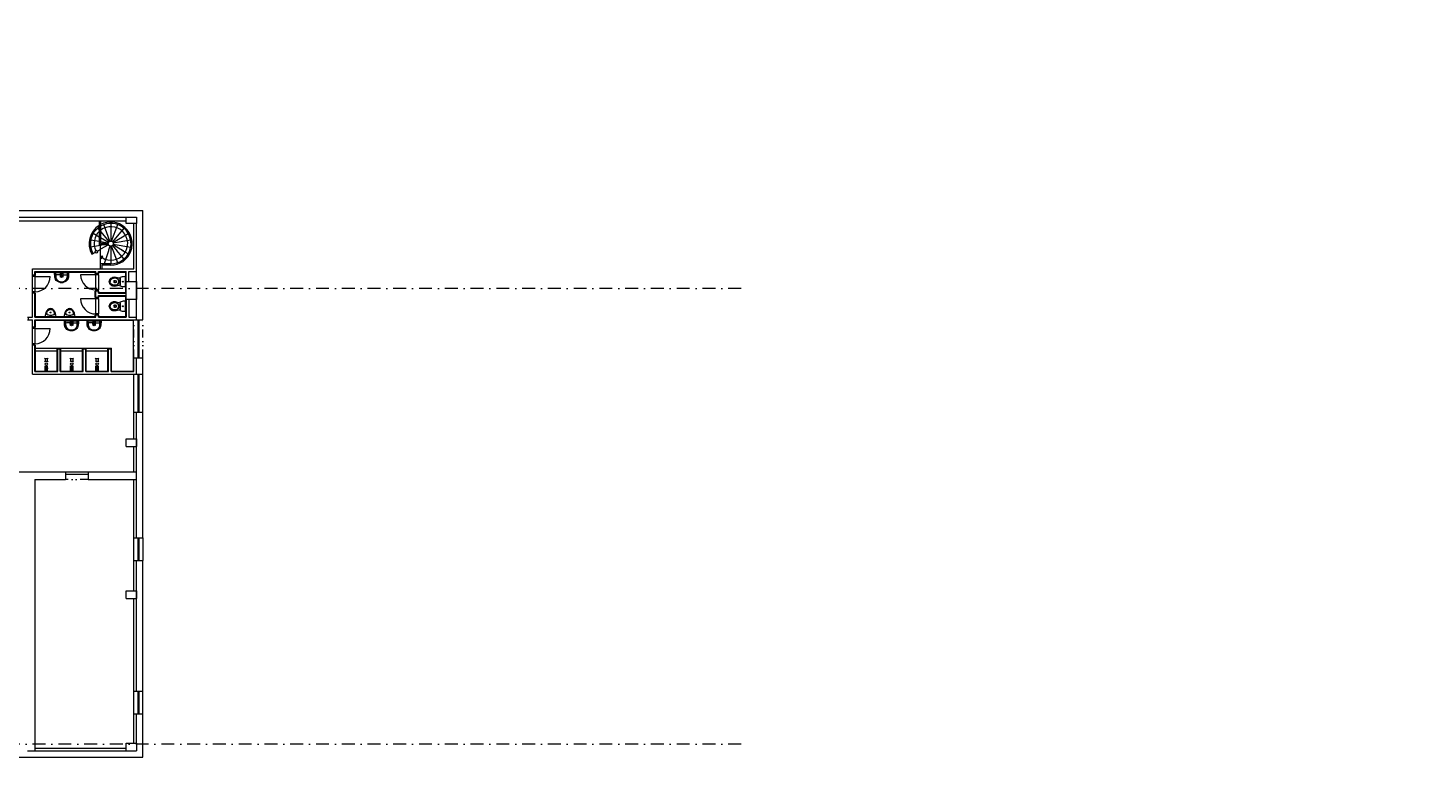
# Model space of a CAD drawing. Header units: millimetres. Extents: x -916886 to 3713765, y -2985421 to 1675785.
# Tile 83 of 256: x 975287 to 1030500, y 26900 to 55655. Entities that reach past the tile are written whole.
import ezdxf
from ezdxf import colors
from ezdxf.entities.mleader import LeaderData, LeaderLine
from ezdxf.math import Vec2, Vec3

# ---------------------------------------------------------------- set-up
doc = ezdxf.new("R2010")
doc.units = ezdxf.units.MM
doc.linetypes.add('DASHDOT', pattern=[25.4, 12.7, -6.35, 0, -6.35])
doc.linetypes.add('DIVIDE', pattern=[31.75, 12.7, -6.35, 0, -6.35, 0, -6.35])
for name, color, linetype, lineweight in [('___vedl obj', 7, 'Continuous', 30), ('A99_N_kce-pohl', 1, 'Continuous', 9), ('A99_N_txt-popis-50 @ 200', 240, 'Continuous', 9)]:
    doc.layers.add(name, color=color, linetype=linetype, lineweight=lineweight)
doc.styles.add('A99_popis', font='isocpeur.ttf')

# ---------------------------------------------------------------- blocks, each defined once
blk = doc.blocks.new('pisoar')
at = {"layer": '___vedl obj', "linetype": 'ByBlock', "lineweight": 5}
blk.add_line((215, 0), (-215, 0), dxfattribs=at)
blk.add_circle((-1, -163), 19.4, dxfattribs=at)
for centre, radius, start, end in [((-146, -13), 361, 326.5782, 1.989), ((142, -17), 358, 177.2027, 217.386), ((-155, -139), 36.9, 131.2946, 209.5532), ((-67, -236), 167, 97.4614, 131.973), ((-88, -140), 69.7, 108.3417, 214.8562), ((11, -105), 173, 205.5872, 247.0307), ((20, -119), 199, 215.3972, 246.5641), ((-1, -490), 429, 78.2478, 101.886), ((0, -177), 138, 244.7705, 295.2295), ((0, -151), 127, 243.3513, 296.6487), ((-37, -79), 208, 297.0126, 332.0165), ((-8, -132), 182, 291.4216, 334.2065), ((64, -240), 172, 53.935, 82.4618), ((89, -141), 68.5, 327.9013, 75.8457), ((147, -139), 42.2, 345.2975, 64.2538)]:
    blk.add_arc(centre, radius, start, end, dxfattribs=at)

msp = doc.modelspace()

# ---------------------------------------------------------------- linework, layer by layer
at = {"layer": 'A99_N_kce-pohl', "color": 7, "ltscale": 2}
for p, q in [((970762.5, 48450), (979812.5, 48450)), ((974262.5, 48050), (979162.5, 48050)), ((976462.5, 43000), (976562.5, 43000)), ((977462.5, 43000), (977562.5, 43000)), ((978462.5, 43000), (978562.5, 43000)), ((979462.5, 34650), (979812.5, 34650)), ((979162.5, 27450), (979562.5, 27450)), ((979162.5, 27150), (979162.5, 27450)), ((979162.5, 27150), (979562.5, 27150)), ((979562.5, 27450), (979562.5, 27150))]:
    msp.add_line(p, q, dxfattribs=at)
at = {"layer": 'A99_N_kce-pohl', "color": 7}
for p, q in [((973512.5, 48200), (979162.5, 48200)), ((978100.4, 47409.8), (977858.3, 47549.6)), ((978036.9, 47762), (978100.4, 47686.3)), ((978516.2, 47244), (978276.7, 47901.7)), ((978550.3, 47950), (978550.4, 47250)), ((978584.6, 47244), (978824.1, 47901.8)), ((978100.4, 47231.6), (977763.3, 47292.7)), ((975582.5, 43020), (976442.5, 43020)), ((975582.5, 42920), (976442.5, 42920)), ((975963.8, 42610), (975944.3, 42630)), ((976080.7, 42630), (976061.2, 42610)), ((976442.5, 43020), (976582.5, 43020)), ((976582.5, 43020), (977442.5, 43020)), ((976582.5, 42920), (977442.5, 42920)), ((976963.8, 42610), (976944.3, 42630)), ((977080.7, 42630), (977061.2, 42610)), ((977442.5, 43020), (977582.5, 43020)), ((977582.5, 43020), (978442.5, 43020)), ((977582.5, 42920), (978442.5, 42920)), ((977963.8, 42610), (977944.3, 42630)), ((978080.7, 42630), (978061.2, 42610)), ((978442.5, 43020), (978582.5, 43020)), ((979462.5, 42650), (979812.5, 42650)), ((975963.8, 42510), (975944.3, 42490)), ((976080.7, 42490), (976061.2, 42510)), ((976963.8, 42510), (976944.3, 42490)), ((977080.7, 42490), (977061.2, 42510)), ((977963.8, 42510), (977944.3, 42490)), ((978080.7, 42490), (978061.2, 42510)), ((979462.5, 35550), (979812.5, 35550)), ((979462.5, 34650), (979462.5, 35550)), ((979612.5, 35550), (979612.5, 34650)), ((979662.5, 35550), (979662.5, 34650)), ((979812.5, 35550), (979812.5, 34650)), ((979462.5, 28600), (979812.5, 28600)), ((979462.5, 27450), (979462.5, 28600)), ((979562.5, 27450), (979562.5, 28600)), ((979812.5, 26900), (979812.5, 28600)), ((975262.5, 27150), (975562.5, 27150)), ((975562.5, 27250), (979162.5, 27250)), ((975562.5, 27250), (975562.5, 27150)), ((975562.5, 27150), (979162.5, 27150)), ((967162.5, 26900), (979812.5, 26900))]:
    msp.add_line(p, q, dxfattribs=at)
at = {"layer": 'A99_N_kce-pohl', "color": 7, "linetype": 'DASHDOT', "ltscale": 40}
msp.add_line((1003412.1, 27400), (820042.5, 27400), dxfattribs=at)
at = {"layer": 'A99_N_kce-pohl', "color": 7, "ltscale": 2}
msp.add_lwpolyline([(979162.5, 48200), (979562.5, 48200), (979562.5, 47950), (979162.5, 47950)], close=True, dxfattribs=at)
at = {"layer": 'A99_N_kce-pohl', "color": 7}
for points in [[(976062.5, 42610), (975962.5, 42610), (975962.5, 42510), (976062.5, 42510)], [(977062.5, 42610), (976962.5, 42610), (976962.5, 42510), (977062.5, 42510)], [(978062.5, 42610), (977962.5, 42610), (977962.5, 42510), (978062.5, 42510)]]:
    msp.add_lwpolyline(points, close=True, dxfattribs=at)
for centre in [(976012.5, 42398.1), (977012.5, 42398.1), (978012.5, 42398.1)]:
    msp.add_circle(centre, 50, dxfattribs=at)

# ---------------------------------------------------------------- leaders
at = {"layer": 'A99_N_txt-popis-50 @ 200', "lineweight": 9}
ml = msp.add_multileader_mtext('Standard', dxfattribs=at)
ml.set_content('\\A1;{\\C256;výměna sekčních vrat}', color=1, style='A99_popis')
ml.set_leader_properties(color=256, linetype='ByLayer', lineweight=-1)
ml.build(insert=Vec2(0, 0))
ml.multileader.update_dxf_attribs({"dogleg_length": 1, "arrow_head_size": 200, "scale": 200})
ctx = ml.context
ctx.base_point, ctx.scale, ctx.char_height, ctx.arrow_head_size, ctx.landing_gap_size, ctx.plane_origin = Vec3(310090, 55375), 200, 400, 200, 250, Vec3(309735, 46339.2)
notes = []
notes.append((ctx, [(0, (1, 1, 0), (309445, 55375), (1, 0), 645, [(0, [(305790, 55375)], 0, [])])]))
ctx.mtext.insert, ctx.mtext.width, ctx.mtext.defined_height, ctx.mtext.flow_direction = Vec3(310340, 55575.2), 3570.166, 1693.3, 5
ctx.mtext.has_bg_fill, ctx.mtext.bg_color, ctx.mtext.bg_scale_factor, ctx.mtext.bg_transparency, ctx.mtext.use_window_bg_color = 1, -1073741824, 1, 0, 1
ml = msp.add_multileader_mtext('Standard', dxfattribs=at)
ml.set_content('\\A1;{\\C256;osazení nových dveří (požární únik)}', color=1, style='A99_popis')
ml.set_leader_properties(color=256, linetype='ByLayer', lineweight=-1)
ml.build(insert=Vec2(0, 0))
ml.multileader.update_dxf_attribs({"dogleg_length": 6.4, "arrow_head_size": 200, "scale": 200})
ctx = ml.context
ctx.base_point, ctx.scale, ctx.char_height, ctx.arrow_head_size, ctx.landing_gap_size, ctx.plane_origin = Vec3(9575, 51055), 200, 400, 200, 400, Vec3(8542.5, 42525.8)
notes.append((ctx, [(0, (1, 1, 0), (8295, 51055), (1, 0), 1280, [(0, [(5750, 49085)], 0, [])])]))
ctx.mtext.insert, ctx.mtext.width, ctx.mtext.flow_direction = Vec3(9975, 51315), 12217.24, 5
ml = msp.add_multileader_mtext('Standard', dxfattribs=at)
ml.set_content('\\A1;{\\C256;přesun VZT clony (II. etapa)}', color=1, style='A99_popis')
ml.set_leader_properties(color=256, linetype='ByLayer', lineweight=-1)
ml.build(insert=Vec2(0, 0))
ml.multileader.update_dxf_attribs({"dogleg_length": 3.23, "arrow_head_size": 100, "scale": 200})
ctx = ml.context
ctx.base_point, ctx.scale, ctx.char_height, ctx.arrow_head_size, ctx.landing_gap_size, ctx.plane_origin = Vec3(308670, 46612.3), 200, 400, 100, 250, Vec3(304415, 38976.7)
notes.append((ctx, [(0, (1, 1, 0), (308025, 46612.3), (1, 0), 645, [(0, [(306802.5, 44515)], 0, [])])]))
ctx.mtext.insert, ctx.mtext.width, ctx.mtext.defined_height, ctx.mtext.flow_direction = Vec3(308920, 46872.3), 8159.943, 8.47, 5
ctx.mtext.has_bg_fill, ctx.mtext.bg_color, ctx.mtext.bg_scale_factor, ctx.mtext.bg_transparency, ctx.mtext.use_window_bg_color = 1, -1073741824, 1, 0, 1
ml = msp.add_multileader_mtext('Standard', dxfattribs=at)
ml.set_content('\\A1;{\\C256;dozdění otvoru po demontovaných vratech}', color=1, style='A99_popis')
ml.set_leader_properties(color=256, linetype='ByLayer', lineweight=-1)
ml.build(insert=Vec2(0, 0))
ml.multileader.update_dxf_attribs({"dogleg_length": 3.23, "arrow_head_size": 100, "scale": 200})
ctx = ml.context
ctx.base_point, ctx.scale, ctx.char_height, ctx.arrow_head_size, ctx.landing_gap_size, ctx.plane_origin = Vec3(9827.5, 43679.8), 200, 400, 100, 250, Vec3(5572.5, 36044.2)
notes.append((ctx, [(0, (1, 1, 0), (9182.5, 43679.8), (1, 0), 645, [(0, [(5615, 43679.9)], 0, [])])]))
ctx.mtext.insert, ctx.mtext.width, ctx.mtext.defined_height, ctx.mtext.flow_direction = Vec3(10077.5, 43879.8), 8772.729, 8.47, 5
ctx.mtext.has_bg_fill, ctx.mtext.bg_color, ctx.mtext.bg_scale_factor, ctx.mtext.bg_transparency, ctx.mtext.use_window_bg_color = 1, -1073741824, 1, 0, 1
ml = msp.add_multileader_mtext('Standard', dxfattribs=at)
ml.set_content('\\A1;{\\fISOCPEUR|b1|i0|c238|p34;\\C256;demolice vestavby (SO 02) - II. etapa\\P\\fISOCPEUR|b0|i0|c238|p34;(není předmětěm této projektové dokumentace)}', color=1, style='A99_popis')
ml.set_leader_properties(color=256, linetype='ByLayer', lineweight=-1)
ml.build(insert=Vec2(0, 0))
ml.multileader.update_dxf_attribs({"dogleg_length": 3.23, "arrow_head_size": 200, "scale": 200})
ctx = ml.context
ctx.base_point, ctx.scale, ctx.char_height, ctx.arrow_head_size, ctx.landing_gap_size, ctx.plane_origin = Vec3(308655, 41605), 200, 500, 200, 250, Vec3(314625, 37109)
notes.append((ctx, [(0, (1, 1, 0), (308010, 41605), (1, 0), 645, [(0, [(308010, 37735)], 0, [])])]))
ctx.mtext.insert, ctx.mtext.width, ctx.mtext.flow_direction = Vec3(308905, 41930), 17024.301, 5
ctx.mtext.has_bg_fill, ctx.mtext.bg_color, ctx.mtext.bg_scale_factor, ctx.mtext.bg_transparency, ctx.mtext.use_window_bg_color = 1, -1073741824, 1, 0, 1
ml = msp.add_multileader_mtext('Standard', dxfattribs=at)
ml.set_content('\\A1;{\\C256;vybourání otvoru pro nová vrata}', color=1, style='A99_popis')
ml.set_leader_properties(color=256, linetype='ByLayer', lineweight=-1)
ml.build(insert=Vec2(0, 0))
ml.multileader.update_dxf_attribs({"dogleg_length": 3.23, "arrow_head_size": 200, "scale": 200})
ctx = ml.context
ctx.base_point, ctx.scale, ctx.char_height, ctx.arrow_head_size, ctx.landing_gap_size, ctx.plane_origin = Vec3(306935, 36279.8), 200, 400, 200, 250, Vec3(304415, 28644.2)
notes.append((ctx, [(0, (1, 1, 0), (306290, 36279.8), (1, 0), 645, [(0, [(305650, 36279.9)], 0, [])])]))
ctx.mtext.insert, ctx.mtext.width, ctx.mtext.flow_direction = Vec3(307185, 36539.8), 4238.982, 5
ctx.mtext.has_bg_fill, ctx.mtext.bg_color, ctx.mtext.bg_scale_factor, ctx.mtext.bg_transparency, ctx.mtext.use_window_bg_color = 1, -1073741824, 1, 0, 1
ml = msp.add_multileader_mtext('Standard', dxfattribs=at)
ml.set_content('\\A1;{\\C256;dozdění okenních otvorů}', color=1, style='A99_popis')
ml.set_leader_properties(color=256, linetype='ByLayer', lineweight=-1)
ml.build(insert=Vec2(0, 0))
ml.multileader.update_dxf_attribs({"dogleg_length": 3.23, "arrow_head_size": 200, "scale": 200})
ctx = ml.context
ctx.base_point, ctx.scale, ctx.char_height, ctx.arrow_head_size, ctx.landing_gap_size, ctx.plane_origin = Vec3(307010, 33665), 200, 400, 200, 250, Vec3(310050, 22819.2)
notes.append((ctx, [(0, (1, 1, 0), (306365, 33665), (1, 0), 645, [(0, [(305550, 33665.2)], 0, [])])]))
ctx.mtext.insert, ctx.mtext.width, ctx.mtext.defined_height, ctx.mtext.flow_direction = Vec3(307260, 33865), 4425, 8.47, 5
ctx.mtext.has_bg_fill, ctx.mtext.bg_color, ctx.mtext.bg_scale_factor, ctx.mtext.bg_transparency, ctx.mtext.use_window_bg_color = 1, -1073741824, 1, 0, 1
ml = msp.add_multileader_mtext('Standard', dxfattribs=at)
ml.set_content('\\A1;{\\C256;vybourání oken a dozdění okenních otvorů}', color=1, style='A99_popis')
ml.set_leader_properties(color=256, linetype='ByLayer', lineweight=-1)
ml.build(insert=Vec2(0, 0))
ml.multileader.update_dxf_attribs({"dogleg_length": 3.23, "arrow_head_size": 200, "scale": 200})
ctx = ml.context
ctx.base_point, ctx.scale, ctx.char_height, ctx.arrow_head_size, ctx.landing_gap_size, ctx.plane_origin = Vec3(307010, 30072.5), 200, 400, 200, 250, Vec3(310050, 19226.7)
notes.append((ctx, [(0, (1, 1, 0), (306365, 30072.5), (1, 0), 645, [(0, [(305550, 30072.7)], 0, [])])]))
ctx.mtext.insert, ctx.mtext.width, ctx.mtext.defined_height, ctx.mtext.flow_direction = Vec3(307260, 30272.5), 4425, 8.47, 5
ctx.mtext.has_bg_fill, ctx.mtext.bg_color, ctx.mtext.bg_scale_factor, ctx.mtext.bg_transparency, ctx.mtext.use_window_bg_color = 1, -1073741824, 1, 0, 1
for ctx, leaders in notes:
    for number, flags, end, landing, length, lines in leaders:
        leader = LeaderData()
        leader.index, (leader.has_last_leader_line, leader.has_dogleg_vector, leader.attachment_direction) = number, flags
        leader.last_leader_point, leader.dogleg_vector, leader.dogleg_length = Vec3(end), Vec3(landing), length
        for number, points, colour, breaks in lines:
            line = LeaderLine()
            line.index, line.vertices, line.color, line.breaks = number, Vec3.list(points), colors.encode_raw_color(colour), breaks
            leader.lines.append(line)
        ctx.leaders.append(leader)

# ---------------------------------------------------------------- next in the draw order: linework, layer by layer
at = {"layer": 'A99_N_kce-pohl', "color": 7}
for p, q in [((978100.4, 48050), (978100.4, 47100)), ((978150.4, 48050), (978150.4, 47150)), ((978150.4, 47626.7), (978486.2, 47226.6)), ((979064.7, 47762.8), (978614.7, 47226.6)), ((978637, 47200), (979243.3, 47550)), ((979562.5, 44150), (979562.5, 47950)), ((978150.4, 47082.1), (977757.8, 47015.5)), ((978461, 47100), (978100.4, 47100)), ((978463.8, 47200), (978150.4, 47380.9)), ((978452, 47167.8), (978150.4, 47222.5)), ((978450.4, 47150), (978150.4, 47150)), ((978463.2, 47101.2), (978150.4, 46926.4)), ((978255.9, 47100), (978150.4, 47082.1)), ((978150.4, 46150), (978150.4, 47100)), ((978519.2, 47055), (978287.1, 46350)), ((978550.4, 47050), (978550.4, 46350)), ((978824.1, 46398.2), (978584.6, 47056)), ((978614.7, 47073.4), (979064.7, 46537.2)), ((979243.3, 46750), (978637, 47100)), ((979338.3, 47288.9), (978648.9, 47167.4)), ((978648.9, 47132.6), (979338.3, 47011.1)), ((977808.4, 46729.9), (977850.9, 46753.7)), ((977939, 46803.7), (977850.9, 46753.7)), ((978150.4, 46923.7), (978026, 46853.1)), ((978235.9, 46652.4), (978150.4, 46637.7)), ((978150.4, 46637.7), (978178.6, 46545.8)), ((978178.6, 46545.8), (978235.9, 46652.4)), ((975562.5, 45900), (975462.5, 45900)), ((975462.5, 45250), (975462.5, 45850)), ((975562.5, 45900), (975582.5, 45900)), ((975562.5, 45850), (976162.5, 45850)), ((975562.5, 45850), (975562.5, 45250)), ((975582.5, 46030), (977942.5, 46030)), ((975582.5, 45899.2), (975582.5, 46030)), ((976612.5, 45920), (976412.5, 45920)), ((976537.5, 45905.4), (976687.5, 45905.4)), ((976562.5, 46030), (976562.5, 45826.9)), ((976612.5, 45920), (976812.5, 45920)), ((976662.5, 46030), (976662.5, 45826.9)), ((977962.5, 45925), (977362.5, 45925)), ((977942.5, 45974.9), (977942.5, 46030)), ((977942.5, 45974.9), (977962.5, 45975)), ((978062.5, 45975), (977962.5, 45975)), ((977962.5, 45325), (977962.5, 45925)), ((978062.5, 45975), (978082.5, 45975)), ((978062.5, 45925), (978062.5, 45325)), ((978082.5, 46030), (979142.5, 46030)), ((978082.5, 45977.5), (978082.5, 46030)), ((978550.4, 46350), (978150.4, 46350)), ((978200.4, 46300), (978200.4, 46150)), ((978550.4, 46300), (978200.4, 46300)), ((979142.5, 45220), (979142.5, 46030)), ((979262.5, 45650), (979262.5, 46050)), ((979262.5, 46050), (979562.5, 46050)), ((977942.5, 45025.2), (977942.5, 45275.7)), ((977942.5, 45275.7), (977962.5, 45275.7)), ((978062.5, 45275), (977962.5, 45275)), ((978062.5, 45275), (978082.5, 45275)), ((975562.5, 45200), (975462.5, 45200)), ((975562.5, 45200), (975582.5, 45200)), ((975582.5, 44270), (975582.5, 45200.5)), ((977962.5, 44975), (977362.5, 44975)), ((977942.5, 45025.2), (977962.5, 45025.2)), ((978062.5, 45025), (977962.5, 45025)), ((977962.5, 44375), (977962.5, 44975)), ((978062.5, 45025), (978082.5, 45025)), ((978062.5, 44975), (978062.5, 44375)), ((978082.5, 45220), (978082.5, 45272.5)), ((978082.5, 45220), (979142.5, 45220)), ((978082.5, 45080), (979142.5, 45080)), ((978082.5, 45027.5), (978082.5, 45080)), ((979142.5, 44270), (979142.5, 45080)), ((979262.5, 44950), (979262.5, 44250)), ((975312.5, 44150), (975312.5, 44250)), ((975582.5, 44270), (977942.5, 44270)), ((977942.5, 44270), (977942.5, 44325)), ((977942.5, 44325), (977962.5, 44325)), ((978062.5, 44325), (977962.5, 44325)), ((978062.5, 44325), (978082.5, 44325)), ((978082.5, 44270), (978082.5, 44325)), ((978082.5, 44270), (979142.5, 44270)), ((979262.5, 44250), (979562.5, 44250)), ((975562.5, 43850), (975462.5, 43850)), ((975462.5, 43200), (975462.5, 43800)), ((975562.5, 43800), (975562.5, 43200)), ((975562.5, 43800), (976162.5, 43800)), ((975582.5, 44130), (979442.5, 44130)), ((975582.5, 43850), (975582.5, 44130)), ((977000.5, 44020), (976800.5, 44020)), ((976925.5, 44005.4), (977075.5, 44005.4)), ((976950.5, 44130), (976950.5, 43926.9)), ((977000.5, 44020), (977200.5, 44020)), ((977050.5, 44130), (977050.5, 43926.9)), ((977892.8, 44020), (977692.8, 44020)), ((977817.8, 44005.4), (977967.8, 44005.4)), ((977842.8, 44130), (977842.8, 43926.9)), ((977892.8, 44020), (978092.8, 44020)), ((977942.8, 44130), (977942.8, 43926.9)), ((979612.5, 44150), (979612.5, 42650)), ((979662.5, 44150), (979662.5, 42650)), ((975937.5, 42243.1), (976087.5, 42243.1)), ((976937.5, 42243.1), (977087.5, 42243.1)), ((977937.5, 42243.1), (978087.5, 42243.1)), ((975562.5, 37850), (975562.5, 27250)), ((977662.5, 37850), (979462.5, 37850)), ((979462.5, 35550), (979462.5, 37850)), ((979462.5, 37850), (979562.5, 37850)), ((979562.5, 29500), (979562.5, 34650)), ((979812.5, 29500), (979812.5, 34650)), ((979462.5, 29500), (979462.5, 33150)), ((979462.5, 29500), (979812.5, 29500)), ((979462.5, 28600), (979462.5, 29500)), ((979612.5, 29500), (979612.5, 28600)), ((979662.5, 29500), (979662.5, 28600)), ((979812.5, 28600), (979812.5, 29500))]:
    msp.add_line(p, q, dxfattribs=at)
at = {"layer": 'A99_N_kce-pohl', "color": 7, "ltscale": 2}
for p, q in [((979812.5, 44150), (979812.5, 48450)), ((979462.5, 46150), (979462.5, 47950)), ((975462.5, 46150), (979462.5, 46150)), ((975462.5, 45850), (975462.5, 46150)), ((975562.5, 45850), (975462.5, 45850)), ((975562.5, 46050), (977962.5, 46050)), ((975562.5, 45850), (975562.5, 46050)), ((977962.5, 45925), (977962.5, 46050)), ((978062.5, 45925), (977962.5, 45925)), ((978062.5, 46050), (979162.5, 46050)), ((978062.5, 45925), (978062.5, 46050)), ((979162.5, 45650), (979162.5, 46050)), ((977962.5, 44975), (977962.5, 45325)), ((978062.5, 45325), (977962.5, 45325)), ((978062.5, 45200), (978062.5, 45325)), ((975462.5, 44250), (975462.5, 45250)), ((975562.5, 45250), (975462.5, 45250)), ((975562.5, 44250), (975562.5, 45250)), ((978062.5, 44975), (977962.5, 44975)), ((978062.5, 45200), (979162.5, 45200)), ((978062.5, 44975), (978062.5, 45100)), ((978062.5, 45100), (979162.5, 45100)), ((979162.5, 44950), (979162.5, 44250)), ((975262.5, 44250), (975462.5, 44250)), ((975562.5, 44250), (977962.5, 44250)), ((977962.5, 44250), (977962.5, 44375)), ((978062.5, 44375), (977962.5, 44375)), ((978062.5, 44250), (978062.5, 44375)), ((978062.5, 44250), (979162.5, 44250)), ((975262.5, 44150), (975462.5, 44150)), ((975462.5, 43800), (975462.5, 44150)), ((975562.5, 43800), (975462.5, 43800)), ((975562.5, 44150), (979812.5, 44150)), ((975562.5, 43800), (975562.5, 44150)), ((975562.5, 43850), (975582.5, 43850)), ((975562.5, 43200), (975462.5, 43200)), ((975562.5, 43150), (975462.5, 43150)), ((975562.5, 43150), (975582.5, 43150)), ((975562.5, 37850), (976762.5, 37850)), ((979462.5, 33450), (979462.5, 34650)), ((979162.5, 33450), (979562.5, 33450)), ((979162.5, 33150), (979162.5, 33450)), ((979162.5, 33150), (979562.5, 33150)), ((979562.5, 33450), (979562.5, 33150))]:
    msp.add_line(p, q, dxfattribs=at)
at = {"layer": 'A99_N_kce-pohl', "color": 7, "linetype": 'DASHDOT', "ltscale": 40}
msp.add_line((1003412.1, 45380), (822312.5, 45380), dxfattribs=at)
at = {"layer": 'A99_N_kce-pohl', "color": 7, "linetype": 'DIVIDE', "ltscale": 25}
for p, q in [((979462.5, 42650), (979462.5, 44150)), ((979812.5, 42650), (979812.5, 44150)), ((977662.5, 37850), (976762.5, 37850))]:
    msp.add_line(p, q, dxfattribs=at)
at = {"layer": 'A99_N_kce-pohl', "color": 7}
for points in [[(976550.7, 45622.8, -0.1381028), (976435.3, 45668.7, -0.2109721), (976344.5, 45831.2, -0.0228916), (976337.5, 45970.4), (976337.5, 46030), (976887.5, 46030), (976887.5, 45970.4, -0.0228916), (976880.5, 45831.2, -0.2109721), (976789.7, 45668.7, -0.1381028), (976674.3, 45622.8, -0.1001703)], [(976550.7, 45634.1, -0.1490988), (976439.7, 45686.2, -0.1821693), (976364.4, 45832.8, -0.0229309), (976357.5, 45970.4), (976357.5, 46005.8)], [(976382.5, 45890, -0.0226854), (976384.8, 46010, -0.0891119)], [(976674.3, 45634.1, 0.1490988), (976785.3, 45686.2, 0.1821693), (976860.6, 45832.8, 0.0229309), (976867.5, 45970.4), (976867.5, 46005.8)], [(976842.5, 45890, 0.02272), (976840.2, 46010, 0.0891119)], [(976550.7, 45649.6, 0.077631), (976674.3, 45649.6, 0.077631)], [(976550.7, 45634.1, 0.077631), (976674.3, 45634.1, 0.077631)], [(976550.7, 45622.8, 0.077631), (976674.3, 45622.8, 0.077631)], [(978729.2, 45612.6, -0.6348765), (978731.3, 45687.2)], [(978729.2, 44642.6, -0.6348765), (978731.3, 44717.2)], [(976938.7, 43722.8, -0.1381028), (976823.3, 43768.7, -0.2109721), (976732.5, 43931.2, -0.0228916), (976725.5, 44070.4), (976725.5, 44130), (977275.5, 44130), (977275.5, 44070.4, -0.0228916), (977268.5, 43931.2, -0.2109721), (977177.7, 43768.7, -0.1381028), (977062.3, 43722.8, -0.1001703)], [(976938.7, 43734.1, -0.1490988), (976827.7, 43786.2, -0.1821693), (976752.4, 43932.8, -0.0229309), (976745.5, 44070.4), (976745.5, 44105.8)], [(976770.5, 43990, -0.0226854), (976772.8, 44110, -0.0891119)], [(976938.7, 43749.6, 0.077631), (977062.3, 43749.6, 0.077631)], [(976938.7, 43734.1, 0.077631), (977062.3, 43734.1, 0.077631)], [(976938.7, 43722.8, 0.077631), (977062.3, 43722.8, 0.077631)], [(977062.3, 43734.1, 0.1490988), (977173.3, 43786.2, 0.1821693), (977248.5, 43932.8, 0.0229309), (977255.5, 44070.4), (977255.5, 44105.8)], [(977230.5, 43990, 0.02272), (977228.2, 44110, 0.0891119)], [(977831, 43722.8, -0.1381028), (977715.6, 43768.7, -0.2109721), (977624.8, 43931.2, -0.0228916), (977617.8, 44070.4), (977617.8, 44130), (978167.8, 44130), (978167.8, 44070.4, -0.0228916), (978160.8, 43931.2, -0.2109721), (978070.1, 43768.7, -0.1381028), (977954.6, 43722.8, -0.1001703)], [(977831, 43734.1, -0.1490988), (977720, 43786.2, -0.1821693), (977644.8, 43932.8, -0.0229309), (977637.8, 44070.4), (977637.8, 44105.8)], [(977662.8, 43990, -0.0226854), (977665.1, 44110, -0.0891119)], [(977831, 43749.6, 0.077631), (977954.6, 43749.6, 0.077631)], [(977831, 43734.1, 0.077631), (977954.6, 43734.1, 0.077631)], [(977831, 43722.8, 0.077631), (977954.6, 43722.8, 0.077631)], [(977954.6, 43734.1, 0.1490988), (978065.6, 43786.2, 0.1821693), (978140.9, 43932.8, 0.0229309), (978147.8, 44070.4), (978147.8, 44105.8)], [(978122.8, 43990, 0.02272), (978120.6, 44110, 0.0891119)]]:
    msp.add_lwpolyline(points, format="xyb", dxfattribs=at)
for points in [[(976384.8, 46010), (976357.5, 46005.8)], [(976384.8, 46010), (976840.2, 46010)], [(976840.2, 46010), (976867.5, 46005.8)], [(976772.8, 44110), (976745.5, 44105.8)], [(976772.8, 44110), (977228.2, 44110)], [(977228.2, 44110), (977255.5, 44105.8)], [(977665.1, 44110), (977637.8, 44105.8)], [(977665.1, 44110), (978120.6, 44110)], [(978120.6, 44110), (978147.8, 44105.8)]]:
    msp.add_lwpolyline(points, dxfattribs=at)
for points in [[(978926.8, 45514.4), (978764.8, 45472.7, -0.1201982), (978638.4, 45472.4, -0.223955), (978510.3, 45581.8, -0.2338796), (978510.3, 45723.2, -0.1979396), (978627.3, 45823, -0.1401719), (978764.8, 45827.3), (978926.8, 45785.7)], [(979117.5, 45472.5, -0.4484929), (979086.8, 45439.9, -0.0834908), (978933.3, 45470, -0.3122022), (978926.8, 45479.4), (978926.8, 45820.6, -0.3121755), (978933.3, 45830, -0.0834883), (979086.8, 45860.1, -0.4484929), (979117.5, 45827.5)], [(978866.7, 45647.6, -0.174099), (978838.7, 45551.6, -0.0907896), (978800.3, 45517.6, -0.124463), (978704.3, 45494.7, -0.1129211), (978608.3, 45517.3, -0.1750533), (978537.2, 45595.1, -0.2588112), (978537.2, 45704.9, -0.1718828), (978608.3, 45782.7, -0.1320879), (978704.3, 45805.3, -0.1303286), (978800.3, 45782.4, -0.2067325), (978861.3, 45702.2, -0.0655919), (978866.7, 45651.3)], [(978856.9, 45648.3, -0.2065757), (978819.4, 45544.7, -0.2052367), (978684, 45505.7, -0.1817712), (978578.4, 45551.8, -0.1942553), (978533.9, 45642.1, -0.1107989), (978544.2, 45701.3, -0.1518452), (978613, 45773.9, -0.1162941), (978704.3, 45795.3, -0.2009926), (978819.4, 45755.3, -0.1941406), (978857.5, 45654.4)], [(978696.1, 45613.3, 0.1475905), (978775, 45625.4, 0.5090978), (978775.3, 45673.4, 0.1502406), (978697.6, 45687.6, 0.8275521), (978692.4, 45613.4)], [(978926.8, 44544.4), (978764.8, 44502.7, -0.1201982), (978638.4, 44502.4, -0.223955), (978510.3, 44611.8, -0.2338796), (978510.3, 44753.2, -0.1979396), (978627.3, 44853, -0.1401719), (978764.8, 44857.3), (978926.8, 44815.7)], [(978866.7, 44677.6, -0.174099), (978838.7, 44581.6, -0.0907896), (978800.3, 44547.6, -0.124463), (978704.3, 44524.7, -0.1129211), (978608.3, 44547.3, -0.1750533), (978537.2, 44625.1, -0.2588112), (978537.2, 44734.9, -0.1718828), (978608.3, 44812.7, -0.1320879), (978704.3, 44835.3, -0.1303286), (978800.3, 44812.4, -0.2067325), (978861.3, 44732.2, -0.0655919), (978866.7, 44681.3)], [(978856.9, 44678.3, -0.2065757), (978819.4, 44574.7, -0.2052367), (978684, 44535.7, -0.1817712), (978578.4, 44581.8, -0.1942553), (978533.9, 44672.1, -0.1107989), (978544.2, 44731.3, -0.1518452), (978613, 44803.9, -0.1162941), (978704.3, 44825.3, -0.2009926), (978819.4, 44785.3, -0.1941406), (978857.5, 44684.4)], [(979117.5, 44502.5, -0.4484929), (979086.8, 44469.9, -0.0834908), (978933.3, 44500, -0.3122022), (978926.8, 44509.4), (978926.8, 44850.6, -0.3121755), (978933.3, 44860, -0.0834883), (979086.8, 44890.1, -0.4484929), (979117.5, 44857.5)], [(978696.1, 44643.3, 0.1475905), (978775, 44655.4, 0.5090978), (978775.3, 44703.4, 0.1502406), (978697.6, 44717.6, 0.8275521), (978692.4, 44643.4)]]:
    msp.add_lwpolyline(points, format="xyb", close=True, dxfattribs=at)
at = {"layer": 'A99_N_kce-pohl', "color": 7, "ltscale": 2}
msp.add_lwpolyline([(979162.5, 44950), (979162.5, 45650), (979562.5, 45650), (979562.5, 44950), (979162.5, 44950)], dxfattribs=at)
at = {"layer": 'A99_N_kce-pohl', "color": 7}
for centre, radius in [((978550.4, 47150), 100), ((977982.5, 46828.4), 50), ((976612.5, 45849), 37.5), ((976612.5, 45849), 25), ((976612.5, 45965), 20), ((979027.7, 45650), 17.1), ((979027.7, 45650), 13.6), ((979027.7, 44680), 17.1), ((979027.7, 44680), 13.6), ((977000.5, 43949), 37.5), ((977000.5, 43949), 25), ((977000.5, 44065), 20), ((977892.8, 43949), 37.5), ((977892.8, 43949), 25), ((977892.8, 44065), 20)]:
    msp.add_circle(centre, radius, dxfattribs=at)
for centre, radius, start, end in [((978553.4, 47146.5), 853.5, 122.05177, 209.21045), ((978553.4, 47146.5), 803.5, 124.3126, 209.21045), ((978548.3, 47157.2), 654.4, 133.18512, 205.78671), ((978550.9, 47149.6), 849.6, 269.97216, 118.11889), ((978550.9, 47149.6), 799.6, 269.9697, 120.05249), ((978558.7, 47157.2), 660.8, 237.80746, 128.16019), ((975562.5, 45850), 600, 270, 0), ((976579.5, 45877.9), 197.3, 176.47131, 192.11133), ((976412.5, 45890), 30, 90, 180), ((976601.7, 45858.3), 216.3, 185.79061, 216.23882), ((976623.3, 45858.3), 216.3, 323.76118, 354.20939), ((976812.5, 45890), 30, 0, 90), ((976645.5, 45877.9), 197.3, 347.88867, 3.52869), ((977962.5, 45925), 600, 180, 270), ((976598.3, 45857), 212.8, 216.48485, 257.0536), ((976626.7, 45857), 212.8, 282.9464, 323.51515), ((978747.8, 45649.4), 41.3, 113.59096, 243.23297), ((977962.5, 44975), 600, 180, 270), ((978747.8, 44679.4), 41.3, 113.59096, 243.23297), ((975562.5, 43800), 600, 270, 0), ((976967.5, 43977.9), 197.3, 176.47131, 192.11133), ((976800.5, 43990), 30, 90, 180), ((976989.7, 43958.3), 216.3, 185.79061, 216.23882), ((976986.3, 43957), 212.8, 216.48485, 257.0536), ((977014.7, 43957), 212.8, 282.9464, 323.51515), ((977011.3, 43958.3), 216.3, 323.76118, 354.20939), ((977200.5, 43990), 30, 0, 90), ((977033.5, 43977.9), 197.3, 347.88867, 3.52869), ((977859.8, 43977.9), 197.3, 176.47131, 192.11133), ((977692.8, 43990), 30, 90, 180), ((977882, 43958.3), 216.3, 185.79061, 216.23882), ((977878.6, 43957), 212.8, 216.48485, 257.0536), ((977907, 43957), 212.8, 282.9464, 323.51515), ((977903.6, 43958.3), 216.3, 323.76118, 354.20939), ((978092.8, 43990), 30, 0, 90), ((977925.8, 43977.9), 197.3, 347.88867, 3.52869)]:
    msp.add_arc(centre, radius, start, end, dxfattribs=at)

# ---------------------------------------------------------------- next in the draw order: block references
at = {"layer": 'A99_N_kce-pohl', "color": 7, "rotation": 180}
for p in [(976177.7, 44270), (976927.7, 44270)]:
    msp.add_blockref('pisoar', p, dxfattribs=at)

# ---------------------------------------------------------------- next in the draw order: leaders
at = {"layer": 'A99_N_txt-popis-50 @ 200', "lineweight": 9}
ml = msp.add_multileader_mtext('Standard', dxfattribs=at)
ml.set_content('\\A1;{\\C256;demontáž pásových střešních světlíků}', color=1, style='A99_popis')
ml.set_leader_properties(color=256, linetype='ByLayer', lineweight=-1)
ml.build(insert=Vec2(0, 0))
ml.multileader.update_dxf_attribs({"dogleg_length": 3.23, "arrow_head_size": 200, "scale": 200})
ctx = ml.context
ctx.base_point, ctx.scale, ctx.char_height, ctx.arrow_head_size, ctx.landing_gap_size, ctx.plane_origin = Vec3(331775, 41605), 200, 400, 200, 250, Vec3(337745, 37109)
notes = []
notes.append((ctx, [(0, (1, 1, 0), (331130, 41605), (1, 0), 645, [(0, [(331130, 39005.3)], 0, [])])]))
ctx.mtext.insert, ctx.mtext.width, ctx.mtext.flow_direction = Vec3(332025, 41865), 9848.317, 5
ctx.mtext.has_bg_fill, ctx.mtext.bg_color, ctx.mtext.bg_scale_factor, ctx.mtext.bg_transparency, ctx.mtext.use_window_bg_color = 1, -1073741824, 1, 0, 1
for ctx, leaders in notes:
    for number, flags, end, landing, length, lines in leaders:
        leader = LeaderData()
        leader.index, (leader.has_last_leader_line, leader.has_dogleg_vector, leader.attachment_direction) = number, flags
        leader.last_leader_point, leader.dogleg_vector, leader.dogleg_length = Vec3(end), Vec3(landing), length
        for number, points, colour, breaks in lines:
            line = LeaderLine()
            line.index, line.vertices, line.color, line.breaks = number, Vec3.list(points), colors.encode_raw_color(colour), breaks
            leader.lines.append(line)
        ctx.leaders.append(leader)

# ---------------------------------------------------------------- next in the draw order: linework, layer by layer
at = {"layer": 'A99_N_kce-pohl', "color": 7}
for p, q in [((979442.5, 42120), (979442.5, 44130)), ((975582.5, 42120), (975582.5, 43150)), ((976442.5, 42120), (976442.5, 43020)), ((976582.5, 42120), (976582.5, 43020)), ((977442.5, 42120), (977442.5, 43020)), ((977582.5, 42120), (977582.5, 43020)), ((978442.5, 42120), (978442.5, 43020)), ((978582.5, 42120), (978582.5, 43020)), ((979462.5, 42100), (979462.5, 42650)), ((979562.5, 42000), (979562.5, 42650)), ((979812.5, 42000), (979812.5, 42650)), ((975462.5, 42000), (979462.5, 42000)), ((975582.5, 42120), (976442.5, 42120)), ((975962.5, 42120), (975962.5, 42323.1)), ((976012.5, 42120), (976012.5, 42348.1)), ((976062.5, 42120), (976062.5, 42323.1)), ((976582.5, 42120), (977442.5, 42120)), ((976962.5, 42120), (976962.5, 42323.1)), ((977012.5, 42120), (977012.5, 42348.1)), ((977062.5, 42120), (977062.5, 42323.1)), ((977962.5, 42120), (977962.5, 42323.1)), ((978012.5, 42120), (978012.5, 42348.1)), ((978062.5, 42120), (978062.5, 42323.1)), ((978562.5, 42100), (979462.5, 42100)), ((978582.5, 42120), (979442.5, 42120)), ((979462.5, 42000), (979812.5, 42000)), ((979462.5, 40500), (979462.5, 42000)), ((979612.5, 42000), (979612.5, 40500)), ((979662.5, 42000), (979662.5, 40500)), ((979812.5, 40500), (979812.5, 42000)), ((979462.5, 39450), (979462.5, 40500)), ((979462.5, 40500), (979812.5, 40500))]:
    msp.add_line(p, q, dxfattribs=at)
at = {"layer": 'A99_N_kce-pohl', "color": 7, "ltscale": 2}
for p, q in [((975462.5, 42000), (975462.5, 43200)), ((975562.5, 42100), (975562.5, 43200)), ((976462.5, 42100), (976462.5, 43000)), ((976562.5, 42100), (976562.5, 43000)), ((977462.5, 42100), (977462.5, 43000)), ((977562.5, 42100), (977562.5, 43000)), ((978462.5, 42100), (978462.5, 43000)), ((978562.5, 42100), (978562.5, 43000)), ((975562.5, 42100), (976462.5, 42100)), ((976562.5, 42100), (977462.5, 42100)), ((977562.5, 42100), (978462.5, 42100)), ((977582.5, 42120), (978442.5, 42120)), ((979162.5, 39450), (979562.5, 39450))]:
    msp.add_line(p, q, dxfattribs=at)

# ---------------------------------------------------------------- next in the draw order: leaders
at = {"layer": 'A99_N_txt-popis-50 @ 200', "lineweight": 9}
ml = msp.add_multileader_mtext('Standard', dxfattribs=at)
ml.set_content('\\A1;{\\fISOCPEUR|b1|i0|c238|p34;\\C256;stavební úpravy S003, vyplývající z aktualizovaného projektu PBŘ, nejsou součástí této projektové dokumentace.}', color=1, style='A99_popis')
ml.set_leader_properties(color=256, linetype='ByLayer', lineweight=-1)
ml.build(insert=Vec2(0, 0))
ml.multileader.update_dxf_attribs({"dogleg_length": 3.23, "arrow_head_size": 1000, "scale": 200})
ctx = ml.context
ctx.base_point, ctx.scale, ctx.char_height, ctx.arrow_head_size, ctx.landing_gap_size, ctx.plane_origin = Vec3(430980.1, 38620), 200, 500, 1000, 250, Vec3(440770, 33829)
notes = []
notes.append((ctx, [(1, (1, 1, 0), (448160, 38620), (-1, 0), 645, [(0, [(453265, 38620)], 0, [])])]))
ctx.mtext.insert, ctx.mtext.width, ctx.mtext.flow_direction = Vec3(431230.1, 38870), 16325.85, 5
ctx.mtext.has_bg_fill, ctx.mtext.bg_color, ctx.mtext.bg_scale_factor, ctx.mtext.bg_transparency, ctx.mtext.use_window_bg_color = 1, -1073741824, 1, 0, 1
for ctx, leaders in notes:
    for number, flags, end, landing, length, lines in leaders:
        leader = LeaderData()
        leader.index, (leader.has_last_leader_line, leader.has_dogleg_vector, leader.attachment_direction) = number, flags
        leader.last_leader_point, leader.dogleg_vector, leader.dogleg_length = Vec3(end), Vec3(landing), length
        for number, points, colour, breaks in lines:
            line = LeaderLine()
            line.index, line.vertices, line.color, line.breaks = number, Vec3.list(points), colors.encode_raw_color(colour), breaks
            leader.lines.append(line)
        ctx.leaders.append(leader)

# ---------------------------------------------------------------- next in the draw order: linework, layer by layer
at = {"layer": 'A99_N_kce-pohl', "color": 7}
for p, q in [((979562.5, 35550), (979562.5, 40500)), ((979812.5, 35550), (979812.5, 40500)), ((979462.5, 38150), (979462.5, 39150)), ((976762.5, 38150), (977662.5, 38150)), ((977662.5, 38150), (979462.5, 38150)), ((977662.5, 38150), (977662.5, 37850)), ((979462.5, 38150), (979562.5, 38150)), ((976762.5, 38050), (977662.5, 38050))]:
    msp.add_line(p, q, dxfattribs=at)
at = {"layer": 'A99_N_kce-pohl', "color": 7, "ltscale": 2}
for p, q in [((979162.5, 39150), (979162.5, 39450)), ((979562.5, 39450), (979562.5, 39150)), ((979162.5, 39150), (979562.5, 39150)), ((974262.5, 38150), (976762.5, 38150)), ((976762.5, 38150), (976762.5, 37850))]:
    msp.add_line(p, q, dxfattribs=at)

doc.saveas('drawing.dxf')
